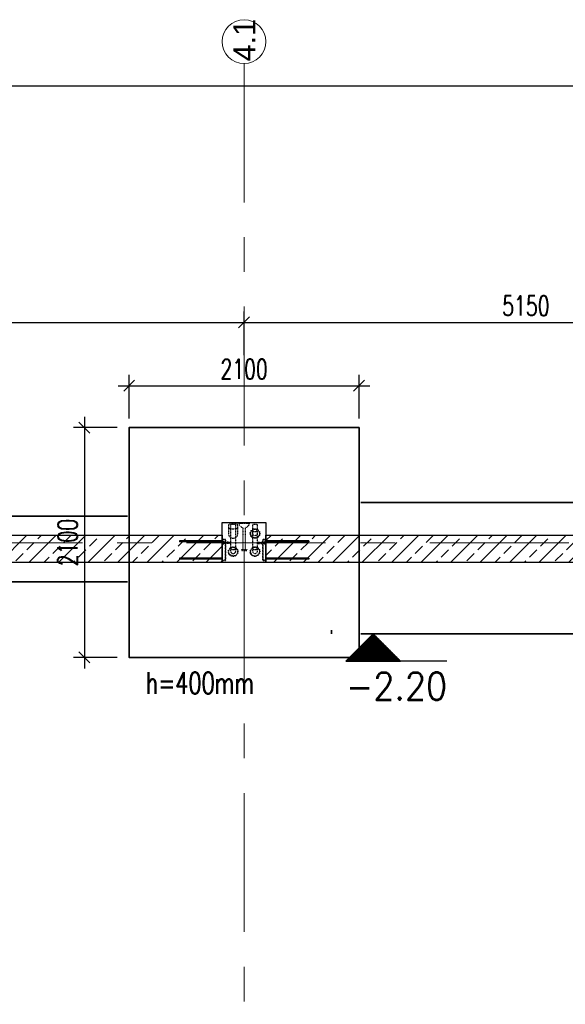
# Model space of a CAD drawing. Header units: millimetres. Extents: x 6071355 to 6728188, y -31956 to 56387.
# Tile 35 of 59: x 6088576 to 6093561, y 46516 to 55514. Entities that reach past the tile are written whole.
import ezdxf

# ---------------------------------------------------------------- set-up
doc = ezdxf.new("R2010")
doc.units = ezdxf.units.MM
doc.header["$MEASUREMENT"] = 0
doc.linetypes.add('DXK_LINE_DOT2', pattern=[3.9198, 1.9599, -1.9599])
doc.linetypes.add('Grid Line', pattern=[2222.5, 1270, -317.5, 317.5, -317.5])
doc.layers.add('A_wymiary', color=7, linetype='Continuous', lineweight=15, true_color=0x848484)
for name, color, linetype in [('BZ_kot', 7, 'Continuous'), ('BZ_MUR_FUND', 8, 'Continuous'), ('ELEMENTY', 7, 'Continuous')]:
    doc.layers.add(name, color=color, linetype=linetype)
for name, color, linetype, lineweight in [('M_ŁAWY', 3, 'Continuous', 35), ('Standard 1350-A_01-RZUT PARTERU LUSTRO2_28_Nowe_MODO_A1_osie-1_Nr_pióra__7_Nr_pióra__7_Nr_pióra__7', 7, 'Continuous', 18), ('Standard 1350-A_01-RZUT PARTERU LUSTRO2_28_Nowe_MODO_A1_osie_Nr_pióra__7_Nr_pióra__7_Nr_pióra__7', 7, 'Continuous', 18)]:
    doc.layers.add(name, color=color, linetype=linetype, lineweight=lineweight)
doc.styles.add('ROMANS', font='romans.shx', dxfattribs={"width": 0.8})
doc.styles.add('STYL_AUTOMATYCZNY_1', font='arial.ttf')
doc.styles.add('wymiar', font='romans.shx', dxfattribs={"width": 0.7})
doc.dimstyles.new('AB_100mm', dxfattribs={"dimscale": 100, "dimtxt": 1.8, "dimasz": 1, "dimexe": 1, "dimexo": 0, "dimtad": 1, "dimrnd": 1, "dimtxsty": 'wymiar', "dimblk": 'OBLIQUE', "dimcen": 2.5, "dimdle": 1, "dimclrd": 4, "dimclre": 4, "dimclrt": 3, "dimadec": 0, "dimazin": 0, "dimtfac": 1, "dimtix": 1, "dimtmove": 2, "dimatfit": 3, "dimfxl": 3, "dimfxlon": 1, "dimarcsym": 0})

# ---------------------------------------------------------------- blocks, each defined once
blk = doc.blocks.new('Part-86624973-72588 - 1482')
at = {"layer": 'ELEMENTY', "color": 2, "linetype": 'Continuous'}
for p, q in [((5535.1, 32195), (5535.1, 31795)), ((5900.1, 32195), (5535.1, 32195)), ((5900.1, 31795), (5900.1, 32195)), ((5535.1, 31795), (5900.1, 31795))]:
    blk.add_line(p, q, dxfattribs=at)
blk = doc.blocks.new('Part-86624973-72870 - 1482')
at = {"layer": 'ELEMENTY', "color": 1, "linetype": 'DXK_LINE_DOT2'}
for p, q in [((5550.1, 31915), (5550.1, 31875)), ((5635.1, 31915), (5550.1, 31915)), ((5550.1, 31875), (5635.1, 31875)), ((5608.8, 31915), (5612.2, 31912.3)), ((5612.2, 31877.7), (5608.8, 31875)), ((5612.2, 31912.3), (5614.8, 31905)), ((5614.8, 31885), (5612.2, 31877.7)), ((5614.8, 31905), (5615.7, 31895)), ((5615.7, 31895), (5614.8, 31885)), ((5645.1, 31912.3), (5635.1, 31915)), ((5635.1, 31875), (5645.1, 31877.7)), ((5652.5, 31905), (5645.1, 31912.3)), ((5645.1, 31877.7), (5652.5, 31885)), ((5655.1, 31895), (5652.5, 31905)), ((5652.5, 31885), (5655.1, 31895))]:
    blk.add_line(p, q, dxfattribs=at)
blk = doc.blocks.new('Part-86624973-73460 - 1482')
at = {"layer": 'ELEMENTY', "color": 1, "linetype": 'DXK_LINE_DOT2'}
for p, q in [((5690.1, 31825), (5880.1, 31825)), ((5690.1, 31795), (5690.1, 31825)), ((5691.1, 31795), (5690.1, 31795)), ((5879.1, 31824), (5691.1, 31824)), ((5691.1, 31824), (5691.1, 31795)), ((5879.1, 31795), (5879.1, 31824)), ((5880.1, 31795), (5879.1, 31795)), ((5880.1, 31825), (5880.1, 31795))]:
    blk.add_line(p, q, dxfattribs=at)
blk = doc.blocks.new('Part-86624973-73470 - 1482')
at = {"layer": 'ELEMENTY', "color": 1, "linetype": 'DXK_LINE_DOT2'}
for p, q in [((5714.6, 32120), (5714.6, 32180)), ((5714.6, 32180), (5725.6, 32180)), ((5725.6, 32120), (5725.6, 32180)), ((5714.6, 32120), (5725.6, 32120))]:
    blk.add_line(p, q, dxfattribs=at)
blk = doc.blocks.new('Part-86624973-72867 - 1482')
at = {"layer": 'ELEMENTY', "color": 1, "linetype": 'DXK_LINE_DOT2'}
for p, q in [((5550.1, 32051.5), (5550.1, 32138.5)), ((5550.1, 32138.5), (5635.1, 32138.5)), ((5580.7, 32138.5), (5585, 32135.2)), ((5585, 32135.2), (5588.6, 32125.8)), ((5588.6, 32125.8), (5591.1, 32111.7)), ((5635.1, 32138.5), (5651.8, 32135.2)), ((5651.8, 32135.2), (5665.9, 32125.8)), ((5665.9, 32125.8), (5675.3, 32111.7)), ((5635.1, 32051.5), (5550.1, 32051.5)), ((5585, 32054.8), (5580.7, 32051.5)), ((5588.6, 32064.3), (5585, 32054.8)), ((5591.1, 32078.4), (5588.6, 32064.3)), ((5591.1, 32111.7), (5591.9, 32095)), ((5591.9, 32095), (5591.1, 32078.4)), ((5651.8, 32054.8), (5635.1, 32051.5)), ((5665.9, 32064.3), (5651.8, 32054.8)), ((5675.3, 32078.4), (5665.9, 32064.3)), ((5675.3, 32111.7), (5678.6, 32095)), ((5678.6, 32095), (5675.3, 32078.4))]:
    blk.add_line(p, q, dxfattribs=at)
blk = doc.blocks.new('Part-86624973-72869 - 1482')
at = {"layer": 'ELEMENTY', "color": 1, "linetype": 'DXK_LINE_DOT2'}
for p, q in [((5550.1, 32115), (5550.1, 32075)), ((5800.1, 32115), (5550.1, 32115)), ((5550.1, 32075), (5800.1, 32075)), ((5773.8, 32115), (5777.2, 32112.3)), ((5777.2, 32077.7), (5773.8, 32075)), ((5777.2, 32112.3), (5779.8, 32105)), ((5779.8, 32085), (5777.2, 32077.7)), ((5779.8, 32105), (5780.7, 32095)), ((5780.7, 32095), (5779.8, 32085)), ((5810.1, 32112.3), (5800.1, 32115)), ((5800.1, 32075), (5810.1, 32077.7)), ((5817.5, 32105), (5810.1, 32112.3)), ((5810.1, 32077.7), (5817.5, 32085)), ((5820.1, 32095), (5817.5, 32105)), ((5817.5, 32085), (5820.1, 32095))]:
    blk.add_line(p, q, dxfattribs=at)
blk = doc.blocks.new('Part-86624973-72864 - 1482')
at = {"layer": 'ELEMENTY', "color": 1, "linetype": 'DXK_LINE_DOT2'}
for radius, start, end in [(43.5, 22.5, 202.5), (43.5, 202.5, 22.5), (40, 157.5, 337.5), (40, 337.5, 157.5)]:
    blk.add_arc((5635.1, 31895), radius, start, end, dxfattribs=at)
blk = doc.blocks.new('Part-86624973-72865 - 1482')
at = {"layer": 'ELEMENTY', "color": 1, "linetype": 'DXK_LINE_DOT2'}
for radius, start, end in [(43.5, 22.5, 202.5), (43.5, 202.5, 22.5), (40, 157.5, 337.5), (40, 337.5, 157.5)]:
    blk.add_arc((5800.1, 31895), radius, start, end, dxfattribs=at)
blk = doc.blocks.new('Part-86624973-72866 - 1482')
at = {"layer": 'ELEMENTY', "color": 1, "linetype": 'DXK_LINE_DOT2'}
for radius, start, end in [(43.5, 22.5, 202.5), (40, 337.5, 157.5), (43.5, 202.5, 22.5), (40, 157.5, 337.5)]:
    blk.add_arc((5800.1, 32095), radius, start, end, dxfattribs=at)
blk = doc.blocks.new('Part-86624973-72868 - 1482')
at = {"layer": 'ELEMENTY', "color": 1, "linetype": 'DXK_LINE_DOT2'}
for p, q in [((5550.1, 31915), (5550.1, 31875)), ((5800.1, 31915), (5550.1, 31915)), ((5550.1, 31875), (5800.1, 31875)), ((5773.8, 31915), (5777.2, 31912.3)), ((5777.2, 31877.7), (5773.8, 31875)), ((5777.2, 31912.3), (5779.8, 31905)), ((5779.8, 31885), (5777.2, 31877.7)), ((5779.8, 31905), (5780.7, 31895)), ((5780.7, 31895), (5779.8, 31885)), ((5810.1, 31912.3), (5800.1, 31915)), ((5800.1, 31875), (5810.1, 31877.7)), ((5817.5, 31905), (5810.1, 31912.3)), ((5810.1, 31877.7), (5817.5, 31885)), ((5820.1, 31895), (5817.5, 31905)), ((5817.5, 31885), (5820.1, 31895))]:
    blk.add_line(p, q, dxfattribs=at)
blk = doc.blocks.new('Part-86624973-73464 - 1482')
at = {"layer": 'ELEMENTY', "color": 1, "linetype": 'DXK_LINE_DOT2'}
for p, q in [((5725.6, 31870), (5714.6, 31870)), ((5714.6, 31870), (5714.6, 31810)), ((5725.6, 31870), (5725.6, 31810)), ((5725.6, 31810), (5714.6, 31810))]:
    blk.add_line(p, q, dxfattribs=at)
blk = doc.blocks.new('Part-86624973-73468 - 1482')
at = {"layer": 'ELEMENTY', "color": 1, "linetype": 'DXK_LINE_DOT2'}
for p, q in [((5714.6, 32120), (5714.6, 32180)), ((5714.6, 32180), (5725.6, 32180)), ((5725.6, 32120), (5725.6, 32180)), ((5714.6, 32120), (5725.6, 32120))]:
    blk.add_line(p, q, dxfattribs=at)
blk = doc.blocks.new('Part-86624973-73458 - 1482')
at = {"layer": 'ELEMENTY', "color": 1, "linetype": 'DXK_LINE_DOT2'}
for p, q in [((5690.1, 32165), (5690.1, 32195)), ((5690.1, 32195), (5691.1, 32195)), ((5880.1, 32165), (5690.1, 32165)), ((5691.1, 32195), (5691.1, 32166)), ((5691.1, 32166), (5879.1, 32166)), ((5879.1, 32166), (5879.1, 32195)), ((5879.1, 32195), (5880.1, 32195)), ((5880.1, 32195), (5880.1, 32165))]:
    blk.add_line(p, q, dxfattribs=at)
blk = doc.blocks.new('ReinforcementGroup-86624973-73459 - 1482')
at = {"layer": 'ELEMENTY', "color": 1, "linetype": 'Continuous'}
for p, q in [((5700.1, 32585), (5710.1, 32585)), ((5700.1, 32195), (5700.1, 32585)), ((5700.1, 32585), (5710.1, 32585)), ((5700.1, 32195), (5700.1, 32585)), ((5700.1, 32585), (5710.1, 32585)), ((5700.1, 32195), (5700.1, 32585)), ((5700.1, 32585), (5710.1, 32585)), ((5700.1, 32195), (5700.1, 32585)), ((5700.1, 32585), (5710.1, 32585)), ((5700.1, 32195), (5700.1, 32585)), ((5700.1, 32585), (5710.1, 32585)), ((5700.1, 32195), (5700.1, 32585)), ((5700.1, 32585), (5710.1, 32585)), ((5700.1, 32195), (5700.1, 32585)), ((5700.1, 32585), (5710.1, 32585)), ((5700.1, 32195), (5700.1, 32585)), ((5710.1, 32195), (5710.1, 32585)), ((5710.1, 32195), (5710.1, 32585)), ((5710.1, 32195), (5710.1, 32585)), ((5710.1, 32195), (5710.1, 32585)), ((5710.1, 32195), (5710.1, 32585)), ((5710.1, 32195), (5710.1, 32585)), ((5710.1, 32195), (5710.1, 32585)), ((5710.1, 32195), (5710.1, 32585)), ((5860.1, 32585), (5870.1, 32585)), ((5860.1, 32195), (5860.1, 32585)), ((5860.1, 32585), (5870.1, 32585)), ((5860.1, 32195), (5860.1, 32585)), ((5860.1, 32585), (5870.1, 32585)), ((5860.1, 32195), (5860.1, 32585)), ((5860.1, 32585), (5870.1, 32585)), ((5860.1, 32195), (5860.1, 32585)), ((5860.1, 32585), (5870.1, 32585)), ((5860.1, 32195), (5860.1, 32585)), ((5860.1, 32585), (5870.1, 32585)), ((5860.1, 32195), (5860.1, 32585)), ((5860.1, 32585), (5870.1, 32585)), ((5860.1, 32195), (5860.1, 32585)), ((5860.1, 32585), (5870.1, 32585)), ((5860.1, 32195), (5860.1, 32585)), ((5870.1, 32195), (5870.1, 32585)), ((5870.1, 32195), (5870.1, 32585)), ((5870.1, 32195), (5870.1, 32585)), ((5870.1, 32195), (5870.1, 32585)), ((5870.1, 32195), (5870.1, 32585)), ((5870.1, 32195), (5870.1, 32585)), ((5870.1, 32195), (5870.1, 32585)), ((5870.1, 32195), (5870.1, 32585))]:
    blk.add_line(p, q, dxfattribs=at)
blk = doc.blocks.new('ReinforcementGroup-86624973-73461 - 1482')
at = {"layer": 'ELEMENTY', "color": 1, "linetype": 'Continuous'}
for p, q in [((5700.1, 31405), (5700.1, 31795)), ((5700.1, 31405), (5700.1, 31795)), ((5700.1, 31405), (5700.1, 31795)), ((5700.1, 31405), (5700.1, 31795)), ((5700.1, 31405), (5700.1, 31795)), ((5700.1, 31405), (5700.1, 31795)), ((5700.1, 31405), (5700.1, 31795)), ((5700.1, 31405), (5700.1, 31795)), ((5710.1, 31405), (5710.1, 31795)), ((5710.1, 31405), (5710.1, 31795)), ((5710.1, 31405), (5710.1, 31795)), ((5710.1, 31405), (5710.1, 31795)), ((5710.1, 31405), (5710.1, 31795)), ((5710.1, 31405), (5710.1, 31795)), ((5710.1, 31405), (5710.1, 31795)), ((5710.1, 31405), (5710.1, 31795)), ((5860.1, 31405), (5860.1, 31795)), ((5860.1, 31405), (5860.1, 31795)), ((5860.1, 31405), (5860.1, 31795)), ((5860.1, 31405), (5860.1, 31795)), ((5860.1, 31405), (5860.1, 31795)), ((5860.1, 31405), (5860.1, 31795)), ((5860.1, 31405), (5860.1, 31795)), ((5860.1, 31405), (5860.1, 31795)), ((5870.1, 31405), (5870.1, 31795)), ((5870.1, 31405), (5870.1, 31795)), ((5870.1, 31405), (5870.1, 31795)), ((5870.1, 31405), (5870.1, 31795)), ((5870.1, 31405), (5870.1, 31795)), ((5870.1, 31405), (5870.1, 31795)), ((5870.1, 31405), (5870.1, 31795)), ((5870.1, 31405), (5870.1, 31795)), ((5700.1, 31405), (5710.1, 31405)), ((5700.1, 31405), (5710.1, 31405)), ((5700.1, 31405), (5710.1, 31405)), ((5700.1, 31405), (5710.1, 31405)), ((5700.1, 31405), (5710.1, 31405)), ((5700.1, 31405), (5710.1, 31405)), ((5700.1, 31405), (5710.1, 31405)), ((5700.1, 31405), (5710.1, 31405)), ((5860.1, 31405), (5870.1, 31405)), ((5860.1, 31405), (5870.1, 31405)), ((5860.1, 31405), (5870.1, 31405)), ((5860.1, 31405), (5870.1, 31405)), ((5860.1, 31405), (5870.1, 31405)), ((5860.1, 31405), (5870.1, 31405)), ((5860.1, 31405), (5870.1, 31405)), ((5860.1, 31405), (5870.1, 31405))]:
    blk.add_line(p, q, dxfattribs=at)
blk = doc.blocks.new('Part-86624973-73462 - 1482')
at = {"layer": 'ELEMENTY', "color": 2, "linetype": 'Continuous'}
for p, q in [((5706.9, 31795), (5706.9, 31796)), ((5706.9, 31796), (5710.9, 31796)), ((5711.9, 31795), (5706.9, 31795)), ((5710.9, 31796), (5710.9, 31810)), ((5710.9, 31810), (5729.4, 31810)), ((5728.4, 31809), (5711.9, 31809)), ((5711.9, 31809), (5711.9, 31795)), ((5728.4, 31795), (5728.4, 31809)), ((5728.4, 31795), (5733.4, 31795)), ((5729.4, 31810), (5729.4, 31796)), ((5729.4, 31796), (5733.4, 31796)), ((5733.4, 31795), (5733.4, 31796))]:
    blk.add_line(p, q, dxfattribs=at)
blk = doc.blocks.new('Part-86624973-73463 - 1482')
at = {"layer": 'ELEMENTY', "color": 1, "linetype": 'DXK_LINE_DOT2'}
for p, q in [((5725.6, 31870), (5714.6, 31870)), ((5714.6, 31870), (5714.6, 31810)), ((5725.6, 31870), (5725.6, 31810)), ((5725.6, 31810), (5714.6, 31810))]:
    blk.add_line(p, q, dxfattribs=at)
blk = doc.blocks.new('Part-86624973-73465 - 1482')
at = {"layer": 'ELEMENTY', "color": 1, "linetype": 'DXK_LINE_DOT2'}
for p, q in [((5725.6, 31870), (5714.6, 31870)), ((5714.6, 31870), (5714.6, 31810)), ((5725.6, 31870), (5725.6, 31810)), ((5725.6, 31810), (5714.6, 31810))]:
    blk.add_line(p, q, dxfattribs=at)
blk = doc.blocks.new('Part-86624973-73466 - 1482')
at = {"layer": 'ELEMENTY', "color": 1, "linetype": 'DXK_LINE_DOT2'}
for p, q in [((5535.1, 32043.5), (5544.8, 32042.5)), ((5535.1, 32043.5), (5535.1, 31946.5)), ((5535.1, 32041.1), (5544.8, 32040.2)), ((5544.8, 32042.5), (5554.5, 32039.5)), ((5554.5, 32039.5), (5564.2, 32033.8)), ((5535.1, 32034.3), (5544.8, 32033.5)), ((5535.1, 32023.5), (5544.8, 32023)), ((5535.1, 32010), (5544.8, 32009.7)), ((5535.1, 31995), (5544.8, 31995)), ((5535.1, 31980), (5544.8, 31980.3)), ((5535.1, 31966.5), (5544.8, 31967.1)), ((5535.1, 31955.8), (5544.8, 31956.6)), ((5535.1, 31948.9), (5544.8, 31949.8)), ((5535.1, 31946.5), (5544.8, 31947.5)), ((5544.8, 31947.5), (5554.5, 31950.5)), ((5554.5, 31950.5), (5564.2, 31956.2)), ((5573.9, 32024.1), (5564.2, 32033.8)), ((5564.2, 31956.2), (5573.9, 31965.9)), ((5578.8, 32016.2), (5573.9, 32024.1)), ((5573.9, 31965.9), (5578.8, 31973.9)), ((5581.7, 32008.6), (5578.8, 32016.2)), ((5578.8, 31973.9), (5581.7, 31981.4)), ((5582.3, 32005), (5581.7, 32008.6)), ((5581.7, 31981.4), (5582.3, 31985)), ((5582.3, 32005), (5782.1, 32005)), ((5582.3, 31985), (5782.1, 31985)), ((5782.1, 32020), (5790.1, 32020)), ((5782.1, 32020), (5782.1, 31970)), ((5782.1, 31970), (5790.1, 31970)), ((5790.1, 32020), (5790.1, 32019.6)), ((5790.1, 32019.6), (5790.1, 31970))]:
    blk.add_line(p, q, dxfattribs=at)
blk = doc.blocks.new('Part-86624973-73467 - 1482')
at = {"layer": 'ELEMENTY', "color": 2, "linetype": 'Continuous'}
for p, q in [((5706.9, 32194), (5706.9, 32195)), ((5706.9, 32195), (5711.9, 32195)), ((5706.9, 32194), (5710.9, 32194)), ((5710.9, 32180), (5710.9, 32194)), ((5729.4, 32180), (5710.9, 32180)), ((5711.9, 32195), (5711.9, 32181)), ((5711.9, 32181), (5728.4, 32181)), ((5728.4, 32181), (5728.4, 32195)), ((5728.4, 32195), (5733.4, 32195)), ((5733.4, 32194), (5729.4, 32194)), ((5729.4, 32194), (5729.4, 32180)), ((5733.4, 32195), (5733.4, 32194))]:
    blk.add_line(p, q, dxfattribs=at)
blk = doc.blocks.new('Part-86624973-73469 - 1482')
at = {"layer": 'ELEMENTY', "color": 1, "linetype": 'DXK_LINE_DOT2'}
for p, q in [((5714.6, 32120), (5714.6, 32180)), ((5714.6, 32180), (5725.6, 32180)), ((5725.6, 32120), (5725.6, 32180)), ((5714.6, 32120), (5725.6, 32120))]:
    blk.add_line(p, q, dxfattribs=at)
blk = doc.blocks.new('*X8950')
at = {"color": 0}
for p, q in [((-40, 242.8), (-40, 243.5)), ((-39, 241.8), (-39, 243.5)), ((-38, 240.8), (-38, 243.5)), ((-37, 239.8), (-37, 243.5)), ((-36, 238.8), (-36, 243.5)), ((-35, 237.8), (-35, 243.5)), ((-34, 236.8), (-34, 243.5)), ((-33, 235.8), (-33, 243.5)), ((-32, 234.8), (-32, 243.5)), ((-31, 233.8), (-31, 243.5)), ((-30, 232.8), (-30, 243.5)), ((-29, 231.8), (-29, 243.5)), ((-28, 230.8), (-28, 243.5)), ((-27, 229.8), (-27, 243.5)), ((-26, 228.8), (-26, 243.5)), ((-25, 227.8), (-25, 243.5)), ((-24, 226.8), (-24, 243.5)), ((-23, 225.8), (-23, 243.5)), ((-22, 224.8), (-22, 243.5)), ((-21, 223.8), (-21, 243.5)), ((-20, 222.8), (-20, 243.5)), ((-19, 221.8), (-19, 243.5)), ((-18, 220.8), (-18, 243.5)), ((-17, 219.8), (-17, 243.5)), ((-16, 218.8), (-16, 243.5)), ((-15, 217.8), (-15, 243.5)), ((-14, 216.8), (-14, 243.5)), ((-13, 215.8), (-13, 243.5)), ((-12, 214.8), (-12, 243.5)), ((-11, 213.8), (-11, 243.5)), ((-10, 212.8), (-10, 243.5)), ((-9, 211.8), (-9, 243.5)), ((-8, 210.8), (-8, 243.5)), ((-7, 209.8), (-7, 243.5)), ((-6, 208.8), (-6, 243.5)), ((-5, 209.2), (-5, 243.5)), ((-4, 210.2), (-4, 243.5)), ((-3, 211.2), (-3, 243.5)), ((-2, 212.2), (-2, 243.5)), ((-1, 213.2), (-1, 243.5)), ((0, 214.2), (0, 243.5)), ((1, 215.2), (1, 243.5)), ((2, 216.2), (2, 243.5)), ((3, 217.2), (3, 243.5)), ((4, 218.2), (4, 243.5)), ((5, 219.2), (5, 243.5)), ((6, 220.2), (6, 243.5)), ((7, 221.2), (7, 243.5)), ((8, 222.2), (8, 243.5)), ((9, 223.2), (9, 243.5)), ((10, 224.2), (10, 243.5)), ((11, 225.2), (11, 243.5)), ((12, 226.2), (12, 243.5)), ((13, 227.2), (13, 243.5)), ((14, 228.2), (14, 243.5)), ((15, 229.2), (15, 243.5)), ((16, 230.2), (16, 243.5)), ((17, 231.2), (17, 243.5)), ((18, 232.2), (18, 243.5)), ((19, 233.2), (19, 243.5)), ((20, 234.2), (20, 243.5)), ((21, 235.2), (21, 243.5)), ((22, 236.2), (22, 243.5)), ((23, 237.2), (23, 243.5)), ((24, 238.2), (24, 243.5)), ((25, 239.2), (25, 243.5)), ((26, 240.2), (26, 243.5)), ((27, 241.2), (27, 243.5)), ((28, 242.2), (28, 243.5)), ((29, 243.2), (29, 243.5))]:
    blk.add_line(p, q, dxfattribs=at)
blk = doc.blocks.new('EKOT2')
blk.add_lwpolyline([(-35, 35), (35, 35), (0, 0)], close=True)
blk.add_blockref('*X8950', (5.7, -208.5))
at = {"style": 'ROMANS', "width": 0.9}
blk.add_attdef('POZIOM', (-35, 49.6), '', height=35, dxfattribs=at)
blk = doc.blocks.new('_Oblique')
at = {"color": 0, "linetype": 'ByBlock', "lineweight": -2}
blk.add_line((-0.5, -0.5), (0.5, 0.5), dxfattribs=at)
blk = doc.blocks.new('*D12744')
at = {"layer": 'A_wymiary', "color": 4, "lineweight": -2}
for p, q in [((6085086.4, 52447.3), (6085086.4, 52847.3)), ((6090626.4, 52447.3), (6090626.4, 52847.3)), ((6084986.4, 52747.3), (6090726.4, 52747.3))]:
    blk.add_line(p, q, dxfattribs=at)
at = {"layer": 'Defpoints', "color": 0}
for p in [(6090626.4, 52747.3), (6085086.4, 51767.8), (6090626.4, 51786.3)]:
    blk.add_point(p, dxfattribs=at)
at = {"layer": 'A_wymiary', "color": 4, "lineweight": -2, "xscale": 100, "yscale": 100, "zscale": 100, "rotation": 180}
blk.add_blockref('_Oblique', (6085086.4, 52747.3), dxfattribs=at)
at = {"layer": 'A_wymiary', "color": 4, "lineweight": -2, "xscale": 100, "yscale": 100, "zscale": 100}
blk.add_blockref('_Oblique', (6090626.4, 52747.3), dxfattribs=at)
at = {"layer": 'A_wymiary', "color": 3, "insert": (6087856.4, 52899.8), "char_height": 180, "attachment_point": 5, "style": 'wymiar'}
blk.add_mtext('5540', dxfattribs=at)
blk = doc.blocks.new('*D12745')
at = {"layer": 'A_wymiary', "color": 4, "lineweight": -2}
for p, q in [((6090626.4, 52447.3), (6090626.4, 52847.3)), ((6095776.4, 52447.3), (6095776.4, 52847.3)), ((6090526.4, 52747.3), (6095876.4, 52747.3))]:
    blk.add_line(p, q, dxfattribs=at)
at = {"layer": 'Defpoints', "color": 0}
for p in [(6095776.4, 52747.3), (6090626.4, 51786.3), (6095776.4, 51685.3)]:
    blk.add_point(p, dxfattribs=at)
at = {"layer": 'A_wymiary', "color": 4, "lineweight": -2, "xscale": 100, "yscale": 100, "zscale": 100, "rotation": 180}
blk.add_blockref('_Oblique', (6090626.4, 52747.3), dxfattribs=at)
at = {"layer": 'A_wymiary', "color": 4, "lineweight": -2, "xscale": 100, "yscale": 100, "zscale": 100}
blk.add_blockref('_Oblique', (6095776.4, 52747.3), dxfattribs=at)
at = {"layer": 'A_wymiary', "color": 3, "insert": (6093201.4, 52899.8), "char_height": 180, "attachment_point": 5, "style": 'wymiar'}
blk.add_mtext('5150', dxfattribs=at)
blk = doc.blocks.new('*D12765')
at = {"layer": 'A_wymiary', "color": 4, "lineweight": -2}
for p, q in [((6084033.9, 54609.6), (6084033.9, 55009.6)), ((6114956.4, 54609.6), (6114956.4, 55009.6)), ((6083933.9, 54909.6), (6115056.4, 54909.6))]:
    blk.add_line(p, q, dxfattribs=at)
at = {"layer": 'Defpoints', "color": 0}
for p in [(6114956.4, 54909.6), (6084033.9, 51767.8), (6114956.4, 51773.3)]:
    blk.add_point(p, dxfattribs=at)
at = {"layer": 'A_wymiary', "color": 4, "lineweight": -2, "xscale": 100, "yscale": 100, "zscale": 100, "rotation": 180}
blk.add_blockref('_Oblique', (6084033.9, 54909.6), dxfattribs=at)
at = {"layer": 'A_wymiary', "color": 4, "lineweight": -2, "xscale": 100, "yscale": 100, "zscale": 100}
blk.add_blockref('_Oblique', (6114956.4, 54909.6), dxfattribs=at)
at = {"layer": 'A_wymiary', "color": 3, "insert": (6099495.2, 55062.1), "char_height": 180, "attachment_point": 5, "style": 'wymiar'}
blk.add_mtext('30922', dxfattribs=at)
blk = doc.blocks.new('*D12821')
at = {"layer": 'A_wymiary', "color": 4, "lineweight": -2}
for p, q in [((6089576.2, 51868.6), (6089576.2, 52268.6)), ((6091676.5, 51868.6), (6091676.5, 52268.6)), ((6089476.2, 52168.6), (6091776.5, 52168.6))]:
    blk.add_line(p, q, dxfattribs=at)
at = {"layer": 'Defpoints', "color": 0}
for p in [(6091676.5, 52168.6), (6089576.2, 51786.3), (6091676.5, 51786.3)]:
    blk.add_point(p, dxfattribs=at)
at = {"layer": 'A_wymiary', "color": 4, "lineweight": -2, "xscale": 100, "yscale": 100, "zscale": 100, "rotation": 180}
blk.add_blockref('_Oblique', (6089576.2, 52168.6), dxfattribs=at)
at = {"layer": 'A_wymiary', "color": 4, "lineweight": -2, "xscale": 100, "yscale": 100, "zscale": 100}
blk.add_blockref('_Oblique', (6091676.5, 52168.6), dxfattribs=at)
at = {"layer": 'A_wymiary', "color": 3, "insert": (6090626.4, 52321.1), "char_height": 180, "attachment_point": 5, "style": 'wymiar'}
blk.add_mtext('2100', dxfattribs=at)
blk = doc.blocks.new('*D12822')
at = {"layer": 'A_wymiary', "color": 4, "lineweight": -2}
for p, q in [((6089166.9, 51886.3), (6089166.9, 49586)), ((6089466.9, 51786.3), (6089066.9, 51786.3)), ((6089466.9, 49686), (6089066.9, 49686))]:
    blk.add_line(p, q, dxfattribs=at)
at = {"layer": 'Defpoints', "color": 0}
for p in [(6089576.2, 51786.3), (6089166.9, 49686), (6089576.2, 49686)]:
    blk.add_point(p, dxfattribs=at)
at = {"layer": 'A_wymiary', "color": 4, "lineweight": -2, "xscale": 100, "yscale": 100, "zscale": 100}
for p, rotation in [((6089166.9, 51786.3), 90), ((6089166.9, 49686), 270)]:
    blk.add_blockref('_Oblique', p, dxfattribs=dict(at, rotation=rotation))
at = {"layer": 'A_wymiary', "color": 3, "insert": (6089014.4, 50736.1), "char_height": 180, "attachment_point": 5, "rotation": 90, "style": 'wymiar'}
blk.add_mtext('2100', dxfattribs=at)

msp = doc.modelspace()

# ---------------------------------------------------------------- hatches: boundary and pattern name
at = {"layer": 'BZ_MUR_FUND', "transparency": 33554687}
h = msp.add_hatch(dxfattribs=at)
h.set_pattern_fill('ANSI33', color=256, scale=30, style=0)
h.set_pattern_definition([(225, (6020684.05, -104173.11), (134.70384, -134.70384), []), (225, (6020549.35, -104173.11), (134.70384, -134.70384), [95.25, -47.625])])
h.paths.add_polyline_path([(6090426.364, 50552.834), (6085266.364, 50552.834), (6085266.364, 50802.834), (6090426.364, 50802.834)])
h = msp.add_hatch(dxfattribs=at)
h.set_pattern_fill('ANSI33', color=256, scale=30, style=0)
h.set_pattern_definition([(225, (6015914.05, -104173.11), (134.70384, -134.70384), []), (225, (6015779.35, -104173.11), (134.70384, -134.70384), [95.25, -47.625])])
h.paths.add_polyline_path([(6095096.364, 50552.834), (6090826.364, 50552.834), (6090826.364, 50802.834), (6095096.364, 50802.834)])

# ---------------------------------------------------------------- linework, layer by layer
at = {"layer": 'BZ_kot'}
msp.add_lwpolyline([(6092479.063, 49652.834), (6092046.92, 49652.834)], dxfattribs=at)
at = {"layer": 'BZ_MUR_FUND', "transparency": 33554687}
for points in [[(6085266.364, 50802.834), (6090426.364, 50802.834), (6090426.364, 50552.834), (6085266.364, 50552.834)], [(6090826.364, 50802.834), (6095096.364, 50802.834), (6095096.364, 50552.834), (6090826.364, 50552.834)]]:
    msp.add_lwpolyline(points, close=True, dxfattribs=at)
at = {"layer": 'M_ŁAWY', "color": 4}
for points in [[(6091676.528, 51786.279), (6089576.2, 51786.279), (6089576.2, 49685.951), (6091676.528, 49685.951), (6091676.528, 51786.279)], [(6091693.031, 51102.834), (6094223.864, 51102.834)], [(6086133.942, 50977.834), (6089559.697, 50977.834)], [(6086133.942, 50377.834), (6089559.697, 50377.834)], [(6091426.364, 49902.834), (6091426.364, 49935.334)], [(6091693.031, 49902.834), (6094223.864, 49902.834)]]:
    msp.add_lwpolyline(points, dxfattribs=at)
at = {"layer": 'Standard 1350-A_01-RZUT PARTERU LUSTRO2_28_Nowe_MODO_A1_osie-1_Nr_pióra__7_Nr_pióra__7_Nr_pióra__7', "color": 7, "linetype": 'Grid Line', "lineweight": 18}
for p, q in [((6090626.364, 55114.428), (6090626.364, -31556.201)), ((6124708.5, 50732.834), (6079489.176, 50732.834))]:
    msp.add_line(p, q, dxfattribs=at)
at = {"layer": 'Standard 1350-A_01-RZUT PARTERU LUSTRO2_28_Nowe_MODO_A1_osie_Nr_pióra__7_Nr_pióra__7_Nr_pióra__7', "color": 7, "linetype": 'Continuous', "lineweight": 18}
msp.add_circle((6090626.364, 55314.428), 200, dxfattribs=at)

# ---------------------------------------------------------------- block references
at = {"xscale": -1, "rotation": 89.99999999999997}
for name in ['Part-86624973-72588 - 1482', 'Part-86624973-72867 - 1482', 'Part-86624973-72869 - 1482', 'Part-86624973-73466 - 1482', 'Part-86624973-72864 - 1482', 'Part-86624973-72870 - 1482', 'Part-86624973-72868 - 1482', 'ReinforcementGroup-86624973-73459 - 1482', 'Part-86624973-73458 - 1482', 'Part-86624973-73460 - 1482', 'ReinforcementGroup-86624973-73461 - 1482', 'Part-86624973-73467 - 1482', 'Part-86624973-73470 - 1482', 'Part-86624973-73468 - 1482', 'Part-86624973-73469 - 1482', 'Part-86624973-72866 - 1482', 'Part-86624973-72865 - 1482', 'Part-86624973-73464 - 1482', 'Part-86624973-73463 - 1482', 'Part-86624973-73465 - 1482', 'Part-86624973-73462 - 1482']:
    msp.add_blockref(name, (6122621.38, 56452.981), dxfattribs=at)
at = {"layer": 'BZ_kot'}
ref = msp.add_blockref('EKOT2', (6091806.33, 49902.834), dxfattribs=dict(at, xscale=-7.142857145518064, yscale=7.142857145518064, zscale=7.142857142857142, rotation=180))
ref.add_attrib('POZIOM', '-2.20', (6091556.33, 49298.728), dxfattribs={"layer": '0', "height": 250, "style": 'ROMANS', "width": 0.9})

# ---------------------------------------------------------------- texts
at = {"layer": 'A_wymiary', "color": 3, "style": 'wymiar', "width": 0.7}
msp.add_text('h=400mm', height=200, dxfattribs=at).set_placement((6089727.863, 49352.584))
at = {"layer": 'Standard 1350-A_01-RZUT PARTERU LUSTRO2_28_Nowe_MODO_A1_osie_Nr_pióra__7_Nr_pióra__7_Nr_pióra__7', "color": 7, "linetype": 'Continuous', "lineweight": 18, "insert": (6090528.747, 55521.05), "char_height": 200, "attachment_point": 3, "rotation": 90, "style": 'STYL_AUTOMATYCZNY_1'}
msp.add_mtext('\\A1;{\\pqr;\\fArial|b0|i0|c238|p0;\\W1.000000;4.1}', dxfattribs=at)

# ---------------------------------------------------------------- dimensions: what is measured, and where the dimension line sits
at = {"layer": 'A_wymiary'}
for base, p1, p2, picture, middle in [((6114956.364, 54909.602), (6084033.942, 51767.834), (6114956.364, 51773.327), '*D12765', (6099495.153, 55062.102)), ((6090626.364, 52747.274), (6085086.364, 51767.834), (6090626.364, 51786.279), '*D12744', (6087856.364, 52899.774))]:
    dim = msp.add_linear_dim(base=base, p1=p1, p2=p2, dimstyle='AB_100mm', override={"dimpost": '', "dimtxsty": 'wymiar'}, dxfattribs=at)
    dim.commit()
    dim.dimension.update_dxf_attribs({"geometry": picture, "text_midpoint": middle})
for base, p1, p2, picture, middle in [((6095776.364, 52747.274), (6090626.364, 51786.279), (6095776.364, 51685.334), '*D12745', (6093201.364, 52899.774)), ((6091676.528, 52168.568), (6089576.2, 51786.279), (6091676.528, 51786.279), '*D12821', (6090626.364, 52321.068))]:
    dim = msp.add_linear_dim(base=base, p1=p1, p2=p2, dimstyle='AB_100mm', dxfattribs=at)
    dim.commit()
    dim.dimension.update_dxf_attribs({"geometry": picture, "text_midpoint": middle})
dim = msp.add_linear_dim(base=(6089166.893, 49685.951), p1=(6089576.2, 51786.279), p2=(6089576.2, 49685.951), angle=90, dimstyle='AB_100mm', dxfattribs=at)
dim.commit()
dim.dimension.update_dxf_attribs({"geometry": '*D12822', "text_midpoint": (6089014.393, 50736.115)})

doc.saveas('drawing.dxf')
